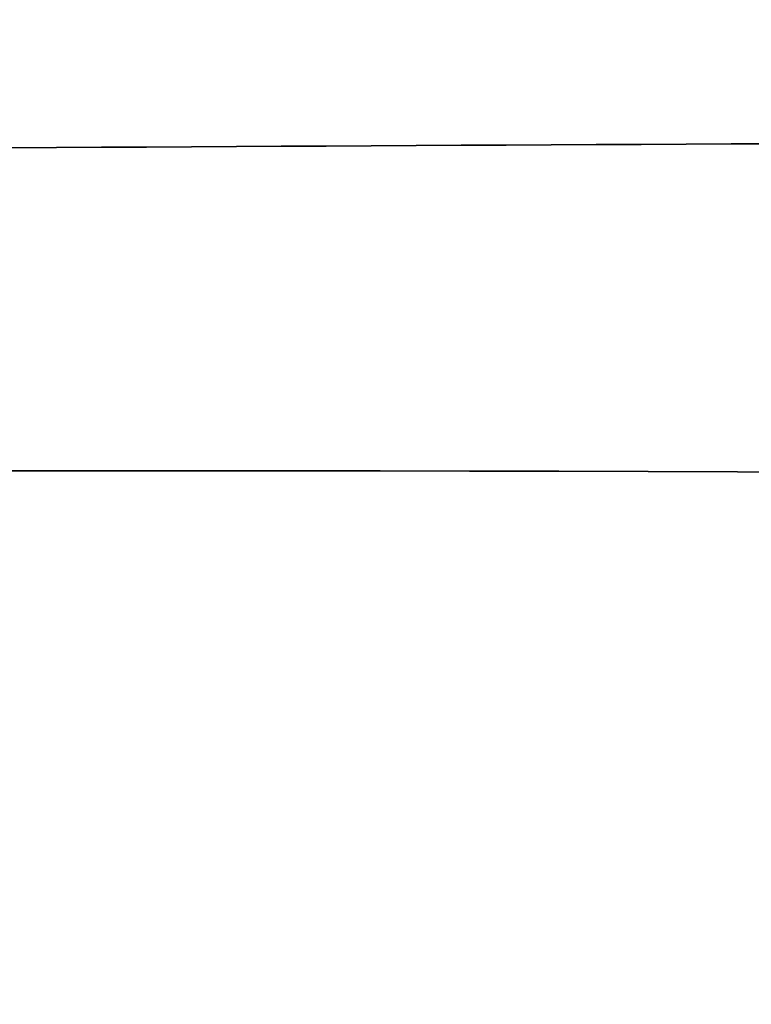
# Model space of a CAD drawing. Header units: millimetres. Extents: x -365 to 365, y 0 to 720.
# Tile 90 of 224: x -343.841 to -343.668, y 380.588 to 380.82. Entities that reach past the tile are written whole.
import ezdxf

# ---------------------------------------------------------------- set-up
doc = ezdxf.new("R2010")
doc.units = ezdxf.units.MM
doc.header["$MEASUREMENT"] = 0
doc.layers.add('IGES LEVEL 39', color=7, linetype='Continuous')
doc.layers.add('IGES LEVEL 41', color=7, linetype='Continuous')

msp = doc.modelspace()

# ---------------------------------------------------------------- linework, layer by layer
at = {"layer": 'IGES LEVEL 39', "color": 253}
for points, weights in [([(-317.17766, 380.71265, 329.42003), (-345.49747, 393.86838, 320.49746), (-354.42003, 380.71265, 292.17766)], [0.99999995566, 0.810883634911, 1]), ([(-354.42003, 380.71265, -292.17766), (-345.49746, 393.86838, -320.49747), (-317.17766, 380.71265, -329.42003)], [0.9999999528, 0.810883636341, 1]), ([(-319.48504, 374.88861, 333.06273), (-350.16191, 388.03837, 325.16192), (-358.06273, 374.88862, 294.48506)], [0.997353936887, 0.793215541, 0.997353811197]), ([(-358.06273, 374.88861, -294.48504), (-350.16192, 388.03837, -325.1619), (-319.48506, 374.88862, -333.06273)], [0.997353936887, 0.793215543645, 0.997353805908])]:
    msp.add_rational_spline(points, weights, degree=2, dxfattribs=at)
at = {"layer": 'IGES LEVEL 41', "color": 253}
for points, weights in [([(-358.04301, 374.92422, -294.34039), (-354.52039, 380.86116, -308.14609), (-343.54581, 380.79149, -319)], [0.99818803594, 0.894201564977, 0.895296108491]), ([(-343.54581, 380.79149, 319), (-354.52039, 380.86116, 308.14609), (-358.04301, 374.92422, 294.34039)], [0.895296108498, 0.894201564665, 0.998188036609])]:
    msp.add_rational_spline(points, weights, degree=2, dxfattribs=at)

doc.saveas('drawing.dxf')
